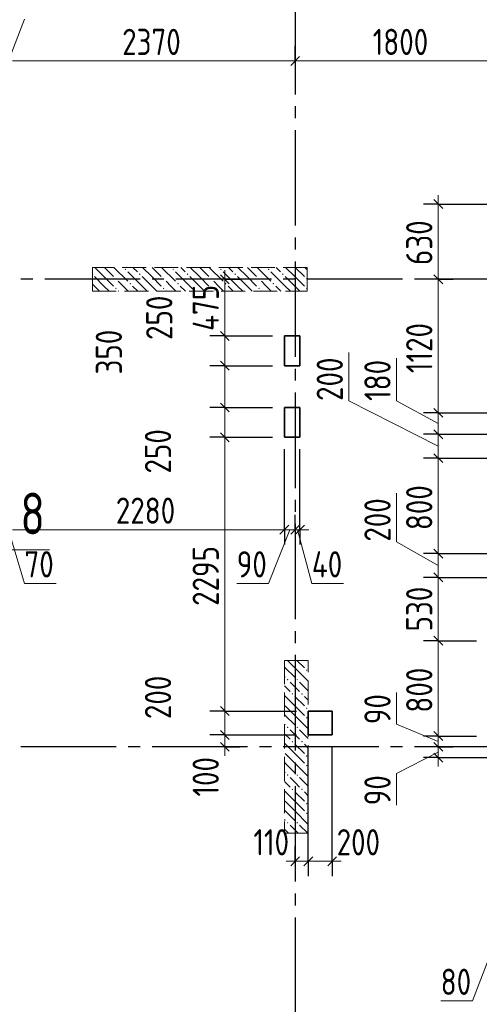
# Model space of a CAD drawing. Header units: millimetres. Extents: x 0 to 31317, y 0 to 42000.
# Tile 5 of 12: x 12314 to 16168, y 22471 to 30726. Entities that reach past the tile are written whole.
import ezdxf

# ---------------------------------------------------------------- set-up
doc = ezdxf.new("R2010")
doc.units = ezdxf.units.MM
doc.linetypes.add('______2', pattern=[270, 200, -70])
doc.linetypes.add('______5', pattern=[1100, 800, -100, 100, -100])
for name, color, linetype, lineweight in [('Standard', 7, 'Continuous', 25), ('ЖБ Пилон', 180, 'Continuous', 25), ('Общий01', 7, 'Continuous', 13), ('Оси', 40, '______5', 18), ('Примечания', 7, 'Continuous', 25), ('Сечения символ', 7, 'Continuous', 25)]:
    doc.layers.add(name, color=color, linetype=linetype, lineweight=lineweight)
doc.layers.add('ЖБ Перекрытие верхний уровень', color=7, linetype='Continuous', lineweight=25, true_color=0xe0e0ff)
doc.styles.add('GOST 2.304-81', font='txt')
doc.styles.add('ISOCPEUR', font='txt')

msp = doc.modelspace()

# ---------------------------------------------------------------- hatches: boundary and pattern name
at = {"layer": 'ЖБ Пилон', "linetype": 'Continuous', "lineweight": 18, "transparency": 33554687}
for points in [[(12924, 28596.6), (12927.5, 28593.1), (12924, 28589.7)], [(13194.5, 28633.1), (13201, 28639.6), (13207.5, 28633.1), (13201, 28626.6)], [(13314.5, 28593.1), (13321, 28599.6), (13327.5, 28593.1), (13321, 28586.6)], [(13594.5, 28633.1), (13601, 28639.6), (13607.5, 28633.1), (13601, 28626.6)], [(13714.5, 28593.1), (13721, 28599.6), (13727.5, 28593.1), (13721, 28586.6)], [(13994.5, 28633.1), (14001, 28639.6), (14007.5, 28633.1), (14001, 28626.6)], [(14114.5, 28593.1), (14121, 28599.6), (14127.5, 28593.1), (14121, 28586.6)], [(14394.5, 28633.1), (14401, 28639.6), (14407.5, 28633.1), (14401, 28626.6)], [(14514.5, 28593.1), (14521, 28599.6), (14527.5, 28593.1), (14521, 28586.6)], [(13114.5, 28553.1), (13121, 28559.6), (13127.5, 28553.1), (13121, 28546.6)], [(13234.5, 28513.1), (13241, 28519.6), (13247.4, 28513.1), (13241, 28506.6)], [(13514.5, 28553.1), (13521, 28559.6), (13527.5, 28553.1), (13521, 28546.6)], [(13634.5, 28513.1), (13641, 28519.6), (13647.4, 28513.1), (13641, 28506.6)], [(13914.5, 28553.1), (13921, 28559.6), (13927.5, 28553.1), (13921, 28546.6)], [(14034.5, 28513.1), (14041, 28519.6), (14047.4, 28513.1), (14041, 28506.6)], [(14314.5, 28553.1), (14321, 28559.6), (14327.5, 28553.1), (14321, 28546.6)], [(14434.5, 28513.1), (14441, 28519.6), (14447.4, 28513.1), (14441, 28506.6)], [(14714.5, 28553.1), (14721, 28559.6), (14724, 28556.6), (14724, 28549.7), (14721, 28546.6)], [(13114.5, 28473.1), (13121, 28479.6), (13127.5, 28473.1), (13121, 28466.6)], [(13514.5, 28473.1), (13521, 28479.6), (13527.5, 28473.1), (13521, 28466.6)], [(13914.5, 28473.1), (13921, 28479.6), (13927.5, 28473.1), (13921, 28466.6)], [(14314.5, 28473.1), (14321, 28479.6), (14327.5, 28473.1), (14321, 28466.6)], [(14714.5, 28473.1), (14721, 28479.6), (14724, 28476.6), (14724, 28469.7), (14721, 28466.6)], [(14714.5, 25353.1), (14716.3, 25355), (14725.6, 25355), (14727.5, 25353.1), (14721, 25346.6)], [(14714.5, 25273.1), (14721, 25279.6), (14727.5, 25273.1), (14721, 25266.6)], [(14554.4, 25193.1), (14560.9, 25199.6), (14567.4, 25193.1), (14560.9, 25186.6)], [(14634.5, 25193.1), (14640.9, 25199.6), (14647.4, 25193.1), (14640.9, 25186.6)], [(14594.5, 25073.1), (14601, 25079.6), (14607.5, 25073.1), (14601, 25066.6)], [(14674.5, 25073.1), (14681, 25079.6), (14687.5, 25073.1), (14681, 25066.6)], [(14714.5, 24953.1), (14721, 24959.6), (14727.5, 24953.1), (14721, 24946.6)], [(14714.5, 24873.1), (14721, 24879.6), (14727.5, 24873.1), (14721, 24866.6)], [(14554.4, 24793.1), (14560.9, 24799.6), (14567.4, 24793.1), (14560.9, 24786.6)], [(14634.5, 24793.1), (14640.9, 24799.6), (14647.4, 24793.1), (14640.9, 24786.6)], [(14594.5, 24673.1), (14601, 24679.6), (14607.5, 24673.1), (14601, 24666.6)], [(14674.5, 24673.1), (14681, 24679.6), (14687.5, 24673.1), (14681, 24666.6)], [(14714.5, 24553.1), (14721, 24559.6), (14727.5, 24553.1), (14721, 24546.6)], [(14714.5, 24473.1), (14721, 24479.6), (14727.5, 24473.1), (14721, 24466.6)], [(14554.4, 24393.1), (14560.9, 24399.6), (14567.4, 24393.1), (14560.9, 24386.6)], [(14634.5, 24393.1), (14640.9, 24399.6), (14647.4, 24393.1), (14640.9, 24386.6)], [(14594.5, 24273.1), (14601, 24279.6), (14607.5, 24273.1), (14601, 24266.6)], [(14674.5, 24273.1), (14681, 24279.6), (14687.5, 24273.1), (14681, 24266.6)], [(14714.5, 24153.1), (14721, 24159.6), (14727.5, 24153.1), (14721, 24146.6)], [(14714.5, 24073.1), (14721, 24079.6), (14727.5, 24073.1), (14721, 24066.6)], [(14554.4, 23993.1), (14560.9, 23999.6), (14567.4, 23993.1), (14560.9, 23986.6)], [(14634.5, 23993.1), (14640.9, 23999.6), (14647.4, 23993.1), (14640.9, 23986.6)]]:
    msp.add_hatch(color=7, dxfattribs=at).paths.add_polyline_path(points, flags=16)

# ---------------------------------------------------------------- linework, layer by layer
at = {"layer": 'Standard', "color": 7, "linetype": 'Continuous', "lineweight": 13, "transparency": 33554687}
for p, q in [((12219.1, 30380), (12354.1, 30730)), ((14624, 30380), (12254.1, 30380)), ((16424, 30380), (14624, 30380)), ((15824, 29180), (15824, 29255)), ((14034, 28550), (14034, 28625)), ((14034, 28075), (14034, 28550)), ((15824, 28550), (15824, 27430)), ((14034, 27825), (14034, 28075)), ((15074, 27530), (15074, 27936.6)), ((14034, 27475), (14034, 27825)), ((15474, 27530), (15474, 27889.7)), ((15824, 27150), (15074, 27530)), ((15824, 27340), (15474, 27530)), ((14034, 27225), (14034, 27475)), ((15824, 27430), (15824, 27250)), ((15824, 27250), (15824, 27050)), ((14034, 24930), (14034, 27225)), ((15824, 27050), (15824, 26250)), ((15474, 26350), (15474, 26756.6)), ((12219.1, 26450), (12354.1, 26000)), ((14579, 26450), (14399.9, 26000)), ((14534, 26450), (14624, 26450)), ((14624, 26450), (14664, 26450)), ((14644, 26450), (14764, 26000)), ((14664, 26450), (14739, 26450)), ((15824, 26150), (15474, 26350)), ((15824, 26250), (15824, 26050)), ((15824, 26050), (15824, 25520)), ((12354.1, 26000), (12620, 26000)), ((14399.9, 26000), (14134, 26000)), ((14764, 26000), (15029.9, 26000)), ((15824, 25520), (15824, 24720)), ((15474, 24820), (15474, 25085.9)), ((14034, 24730), (14034, 24930)), ((15824, 24675), (15474, 24820)), ((14034, 24630), (14034, 24730)), ((15824, 24720), (15824, 24630)), ((14034, 24630), (14034, 24555)), ((15824, 24630), (15824, 24540)), ((15824, 24585), (15474, 24405.9)), ((15824, 24540), (15824, 24465)), ((15474, 24405.9), (15474, 24140)), ((14624, 23670), (14549, 23670)), ((14734, 23670), (14624, 23670)), ((14934, 23670), (14734, 23670)), ((14934, 23670), (15009, 23670)), ((16284, 22950), (16109.9, 22500)), ((16109.9, 22500), (15844, 22500))]:
    msp.add_line(p, q, dxfattribs=at)
at = {"layer": 'Standard', "color": 251, "linetype": 'Continuous', "lineweight": -3, "true_color": 0x656565, "transparency": 33554687}
for p, q in [((14624, 30380), (14624, 30505)), ((14624, 30380), (14624, 30255)), ((14624, 30380), (14624, 30160.9)), ((15824, 29180), (15699, 29180)), ((15824, 29180), (15949, 29180)), ((15824, 29180), (16324, 29180)), ((14034, 28550), (13909, 28550)), ((14034, 28550), (14159, 28550)), ((14034, 28550), (14034, 28550)), ((15824, 28550), (15699, 28550)), ((15824, 28550), (15949, 28550)), ((15824, 28550), (15824, 28550)), ((14034, 28075), (13909, 28075)), ((14034, 28075), (14159, 28075)), ((14034, 28075), (14434, 28075)), ((14034, 27825), (13909, 27825)), ((14034, 27825), (14159, 27825)), ((14034, 27825), (14434, 27825)), ((14034, 27475), (13909, 27475)), ((14034, 27475), (14159, 27475)), ((14034, 27475), (14434, 27475)), ((15824, 27430), (15699, 27430)), ((15824, 27430), (15949, 27430)), ((15824, 27430), (16324, 27430)), ((15824, 27250), (15699, 27250)), ((15824, 27250), (15949, 27250)), ((15824, 27250), (16444, 27250)), ((14034, 27225), (13909, 27225)), ((14034, 27225), (14159, 27225)), ((14034, 27225), (14434, 27225)), ((14534, 26450), (14534, 27125)), ((14664, 26450), (14664, 27125)), ((15824, 27050), (15699, 27050)), ((15824, 27050), (15949, 27050)), ((15824, 27050), (16444, 27050)), ((14534, 26450), (14534, 26575)), ((14624, 26450), (14624, 26575)), ((14664, 26450), (14664, 26575)), ((14534, 26450), (14534, 26325)), ((14624, 26450), (14624, 26325)), ((14624, 26450), (14624, 26450)), ((14664, 26450), (14664, 26325)), ((15824, 26250), (15699, 26250)), ((15824, 26250), (15949, 26250)), ((15824, 26250), (16444, 26250)), ((15824, 26050), (15699, 26050)), ((15824, 26050), (15949, 26050)), ((15824, 26050), (16444, 26050)), ((15824, 25520), (15699, 25520)), ((15824, 25520), (15949, 25520)), ((15824, 25520), (16144, 25520)), ((14034, 24930), (13909, 24930)), ((14034, 24930), (14159, 24930)), ((14034, 24930), (14634, 24930)), ((14034, 24730), (13909, 24730)), ((14034, 24730), (14159, 24730)), ((15824, 24720), (15699, 24720)), ((15824, 24720), (15949, 24720)), ((15824, 24720), (16144, 24720)), ((14034, 24630), (13909, 24630)), ((14034, 24630), (14159, 24630)), ((14034, 24630), (14034, 24630)), ((15824, 24630), (15699, 24630)), ((15824, 24630), (15949, 24630)), ((15824, 24630), (15824, 24630)), ((15824, 24540), (15699, 24540)), ((15824, 24540), (15949, 24540)), ((15824, 24540), (17984, 24540)), ((14624, 23670), (14624, 23795)), ((14734, 23670), (14734, 23795)), ((14934, 23670), (14934, 23795)), ((14624, 23670), (14624, 23545)), ((14624, 23670), (14624, 23670)), ((14734, 23670), (14734, 23545)), ((14934, 23670), (14934, 23545))]:
    msp.add_line(p, q, dxfattribs=at)
at = {"layer": 'Standard', "color": 7, "linetype": 'Continuous', "lineweight": 25, "transparency": 33554687}
for p, q in [((14661.5, 30417.5), (14586.5, 30342.5)), ((15786.5, 29217.5), (15861.5, 29142.5)), ((14071.5, 28512.5), (13996.5, 28587.5)), ((15786.5, 28587.5), (15861.5, 28512.5)), ((14071.5, 28037.5), (13996.5, 28112.5)), ((14071.5, 27787.5), (13996.5, 27862.5)), ((14071.5, 27437.5), (13996.5, 27512.5)), ((15786.5, 27467.5), (15861.5, 27392.5)), ((14071.5, 27187.5), (13996.5, 27262.5)), ((15786.5, 27287.5), (15861.5, 27212.5)), ((15786.5, 27087.5), (15861.5, 27012.5)), ((14496.5, 26412.5), (14571.5, 26487.5)), ((14586.5, 26412.5), (14661.5, 26487.5)), ((14626.5, 26412.5), (14701.5, 26487.5)), ((15786.5, 26287.5), (15861.5, 26212.5)), ((15786.5, 26087.5), (15861.5, 26012.5)), ((15786.5, 25557.5), (15861.5, 25482.5)), ((14071.5, 24892.5), (13996.5, 24967.5)), ((14071.5, 24692.5), (13996.5, 24767.5)), ((15786.5, 24757.5), (15861.5, 24682.5)), ((14071.5, 24592.5), (13996.5, 24667.5)), ((15786.5, 24667.5), (15861.5, 24592.5)), ((15786.5, 24577.5), (15861.5, 24502.5)), ((14661.5, 23707.5), (14586.5, 23632.5)), ((14771.5, 23707.5), (14696.5, 23632.5)), ((14971.5, 23707.5), (14896.5, 23632.5))]:
    msp.add_line(p, q, dxfattribs=at)
at = {"layer": 'Standard', "color": 7, "linetype": 'Continuous', "lineweight": 13, "transparency": 33554687}
for points in [[(15824, 29180), (15824, 28597.2), (15824, 28597.2), (15824, 28550)], [(12254.1, 26450), (12852.4, 26450), (12852.4, 26450), (14534, 26450)]]:
    msp.add_lwpolyline(points, dxfattribs=at)
at = {"layer": 'Standard', "color": 251, "linetype": 'Continuous', "lineweight": -3, "true_color": 0x656565, "transparency": 33554687}
for points in [[(14034, 24730), (14501.3, 24730), (14501.3, 24730), (14634, 24730)], [(14734, 23670), (14734, 23687), (14734, 23687), (14734, 24630)], [(14934, 23670), (14934, 23687), (14934, 23687), (14934, 24630)]]:
    msp.add_lwpolyline(points, dxfattribs=at)
at = {"layer": 'ЖБ Перекрытие верхний уровень', "color": 7, "linetype": 'Continuous', "lineweight": 35, "transparency": 33554687}
for p, q in [((14664, 28075), (14534, 28075)), ((14534, 28075), (14534, 27825)), ((14664, 27825), (14664, 28075)), ((14534, 27825), (14664, 27825)), ((14664, 27475), (14534, 27475)), ((14534, 27475), (14534, 27225)), ((14664, 27225), (14664, 27475)), ((14534, 27225), (14664, 27225)), ((14934, 24930), (14734, 24930)), ((14734, 24930), (14734, 24730)), ((14934, 24730), (14934, 24930)), ((14734, 24730), (14934, 24730))]:
    msp.add_line(p, q, dxfattribs=at)
at = {"layer": 'ЖБ Пилон', "color": 253, "linetype": '______2', "lineweight": 13, "true_color": 0xa0a0a0, "transparency": 33554687}
for p, q in [((14724, 28650), (12924, 28650)), ((12924, 28650), (12924, 28450)), ((14724, 28450), (14724, 28650)), ((12924, 28450), (14724, 28450)), ((14534, 25355), (14534, 23905)), ((14734, 25355), (14534, 25355)), ((14734, 23905), (14734, 25355)), ((14534, 23905), (14734, 23905))]:
    msp.add_line(p, q, dxfattribs=at)
at = {"layer": 'ЖБ Пилон', "color": 9, "linetype": 'Continuous', "lineweight": 18, "true_color": 0xc7c7c7, "transparency": 33554687}
for p, q in [((13021, 28573.1), (12944.1, 28650)), ((13024.1, 28650), (13101, 28573.1)), ((13104.1, 28650), (13221, 28533.1)), ((13264.1, 28650), (13301, 28613.1)), ((13421, 28573.1), (13344.1, 28650)), ((13424.1, 28650), (13501, 28573.1)), ((13504.1, 28650), (13621, 28533.1)), ((13664.1, 28650), (13701, 28613.1)), ((13821, 28573.1), (13744.1, 28650)), ((13824.1, 28650), (13901, 28573.1)), ((13904.1, 28650), (14021, 28533.1)), ((14064.1, 28650), (14101, 28613.1)), ((14221, 28573.1), (14144.1, 28650)), ((14224.1, 28650), (14301, 28573.1)), ((14304.1, 28650), (14421, 28533.1)), ((14464.1, 28650), (14501, 28613.1)), ((14621, 28573.1), (14544.1, 28650)), ((14624.1, 28650), (14701, 28573.1)), ((14704.1, 28650), (14724, 28630.1)), ((12941, 28573.1), (13021, 28493.1)), ((13021, 28573.1), (13101, 28493.1)), ((13341, 28493.1), (13221, 28613.1)), ((13341, 28573.1), (13421, 28493.1)), ((13421, 28573.1), (13501, 28493.1)), ((13741, 28493.1), (13621, 28613.1)), ((13741, 28573.1), (13821, 28493.1)), ((13821, 28573.1), (13901, 28493.1)), ((14141, 28493.1), (14021, 28613.1)), ((14141, 28573.1), (14221, 28493.1)), ((14221, 28573.1), (14301, 28493.1)), ((14541, 28493.1), (14421, 28613.1)), ((14541, 28573.1), (14621, 28493.1)), ((14621, 28573.1), (14701, 28493.1)), ((12941, 28493.1), (12924, 28510.1)), ((12941, 28493.1), (12984.1, 28450)), ((13021, 28493.1), (13064.1, 28450)), ((13181, 28493.1), (13141, 28533.1)), ((13221, 28453.1), (13181, 28493.1)), ((13260.9, 28493.1), (13304.1, 28450)), ((13341, 28493.1), (13384.1, 28450)), ((13421, 28493.1), (13464.1, 28450)), ((13581, 28493.1), (13541, 28533.1)), ((13621, 28453.1), (13581, 28493.1)), ((13660.9, 28493.1), (13704.1, 28450)), ((13741, 28493.1), (13784.1, 28450)), ((13821, 28493.1), (13864.1, 28450)), ((13981, 28493.1), (13941, 28533.1)), ((14021, 28453.1), (13981, 28493.1)), ((14060.9, 28493.1), (14104.1, 28450)), ((14141, 28493.1), (14184.1, 28450)), ((14221, 28493.1), (14264.1, 28450)), ((14381, 28493.1), (14341, 28533.1)), ((14421, 28453.1), (14381, 28493.1)), ((14460.9, 28493.1), (14504.1, 28450)), ((14541, 28493.1), (14584.1, 28450)), ((14621, 28493.1), (14664.1, 28450)), ((13141, 28453.1), (13144.1, 28450)), ((13541, 28453.1), (13544.1, 28450)), ((13941, 28453.1), (13944.1, 28450)), ((14341, 28453.1), (14344.1, 28450)), ((14559.1, 25355), (14621, 25293.1)), ((14639.1, 25355), (14701, 25293.1)), ((14540.9, 25293.1), (14534, 25300.1)), ((14540.9, 25293.1), (14621, 25213.1)), ((14621, 25293.1), (14734, 25180.1)), ((14534, 25220.1), (14540.9, 25213.1)), ((14534, 25140.1), (14581, 25093.1)), ((14621, 25133.1), (14581, 25173.1)), ((14660.9, 25093.1), (14621, 25133.1)), ((14660.9, 25173.1), (14734, 25100.1)), ((14621, 24973.1), (14534, 25060.1)), ((14621, 25053.1), (14701, 24973.1)), ((14701, 25053.1), (14734, 25020.1)), ((14540.9, 24973.1), (14621, 24893.1)), ((14621, 24973.1), (14701, 24893.1)), ((14540.9, 24893.1), (14534, 24900.1)), ((14540.9, 24893.1), (14621, 24813.1)), ((14621, 24893.1), (14734, 24780.1)), ((14534, 24820.1), (14540.9, 24813.1)), ((14621, 24733.1), (14581, 24773.1)), ((14660.9, 24773.1), (14734, 24700.1)), ((14534, 24740.1), (14581, 24693.1)), ((14660.9, 24693.1), (14621, 24733.1)), ((14621, 24573.1), (14534, 24660.1)), ((14621, 24653.1), (14701, 24573.1)), ((14701, 24653.1), (14734, 24620.1)), ((14540.9, 24573.1), (14621, 24493.1)), ((14621, 24573.1), (14701, 24493.1)), ((14540.9, 24493.1), (14534, 24500.1)), ((14540.9, 24493.1), (14621, 24413.1)), ((14621, 24493.1), (14734, 24380.1)), ((14534, 24420.1), (14540.9, 24413.1)), ((14621, 24333.1), (14581, 24373.1)), ((14660.9, 24373.1), (14734, 24300.1)), ((14534, 24340.1), (14581, 24293.1)), ((14660.9, 24293.1), (14621, 24333.1)), ((14621, 24173.1), (14534, 24260.1)), ((14621, 24253.1), (14701, 24173.1)), ((14701, 24253.1), (14734, 24220.1)), ((14540.9, 24173.1), (14621, 24093.1)), ((14621, 24173.1), (14701, 24093.1)), ((14540.9, 24093.1), (14534, 24100.1)), ((14540.9, 24093.1), (14621, 24013.1)), ((14621, 24093.1), (14734, 23980.1)), ((14534, 24020.1), (14540.9, 24013.1)), ((14534, 23940.1), (14569.1, 23905)), ((14621, 23933.1), (14581, 23973.1)), ((14660.9, 23973.1), (14729.1, 23905)), ((14649.1, 23905), (14621, 23933.1))]:
    msp.add_line(p, q, dxfattribs=at)
at = {"layer": 'Оси', "color": 8, "linetype": '______5', "lineweight": -3, "transparency": 33554687}
for p, q in [((14624, 39700), (14624, 15930)), ((26524, 28550), (4600, 28550)), ((27424, 24630), (4600, 24630))]:
    msp.add_line(p, q, dxfattribs=at)
at = {"layer": 'Сечения символ', "color": 7, "linetype": 'Continuous', "lineweight": 13, "transparency": 33554687}
msp.add_lwpolyline([(12108.9, 27021.3), (12108.9, 26282.8), (12564.5, 26282.8)], dxfattribs=at)

# ---------------------------------------------------------------- texts
at = {"layer": 'Standard', "color": 7, "linetype": 'Continuous', "lineweight": 25, "transparency": 33554687, "char_height": 220, "attachment_point": 7, "style": 'GOST 2.304-81'}
for s, insert, width in [('2370', (13173.2, 30430), 657.046), ('1800', (15273.8, 30430), 625.741), ('2280', (13120.4, 26500), 672.628), ('70', (12354.1, 26050), 391.311), ('90', (14134, 26050), 391.311), ('40', (14764, 26050), 391.305), ('110', (14273.7, 23720), 438.198), ('200', (14971.5, 23720), 531.967), ('80', (15844, 22550), 391.317)]:
    msp.add_mtext(s, dxfattribs=dict(at, insert=insert, width=width))
at = {"layer": 'Standard', "color": 7, "linetype": 'Continuous', "lineweight": 25, "transparency": 33554687, "char_height": 220, "attachment_point": 7, "rotation": 90, "style": 'GOST 2.304-81'}
for s, insert, width in [('630', (15774, 28669.5), 516.396), ('475', (13984, 28117.1), 516.39), ('250', (13594.4, 28041.4), 516.396), ('1120', (15774, 27763.2), 578.854), ('350', (13171.8, 27751.8), 500.814), ('200', (15024, 27530), 531.973), ('180', (15424, 27530), 485.085), ('250', (13584, 26921.5), 516.396), ('800', (15774, 26446.7), 531.973), ('200', (15424, 26350), 531.973), ('2295', (13984, 25811.7), 657.046), ('530', (15774, 25597.3), 500.826), ('200', (13584, 24862.5), 531.96), ('800', (15774, 24916.7), 531.96), ('90', (15424, 24820), 391.311), ('100', (13984, 24212.8), 485.085), ('90', (15424, 24140), 391.311)]:
    msp.add_mtext(s, dxfattribs=dict(at, insert=insert, width=width))
at = {"layer": 'Общий01', "color": 7, "linetype": 'Continuous', "lineweight": 35, "transparency": 33554687, "insert": (12319.5, 26411.1), "char_height": 350, "width": 380.809, "attachment_point": 7, "style": 'ISOCPEUR'}
msp.add_mtext('\\W0.78;8', dxfattribs=at)
at = {"layer": 'Примечания', "color": 7, "linetype": 'Continuous', "lineweight": 25, "transparency": 33554687, "insert": (9762.3, 23340.6), "char_height": 250, "width": 2132.452, "attachment_point": 7, "style": 'GOST 2.304-81'}
msp.add_mtext('Деталь\\~плана\\~3', dxfattribs=at)

doc.saveas('drawing.dxf')
